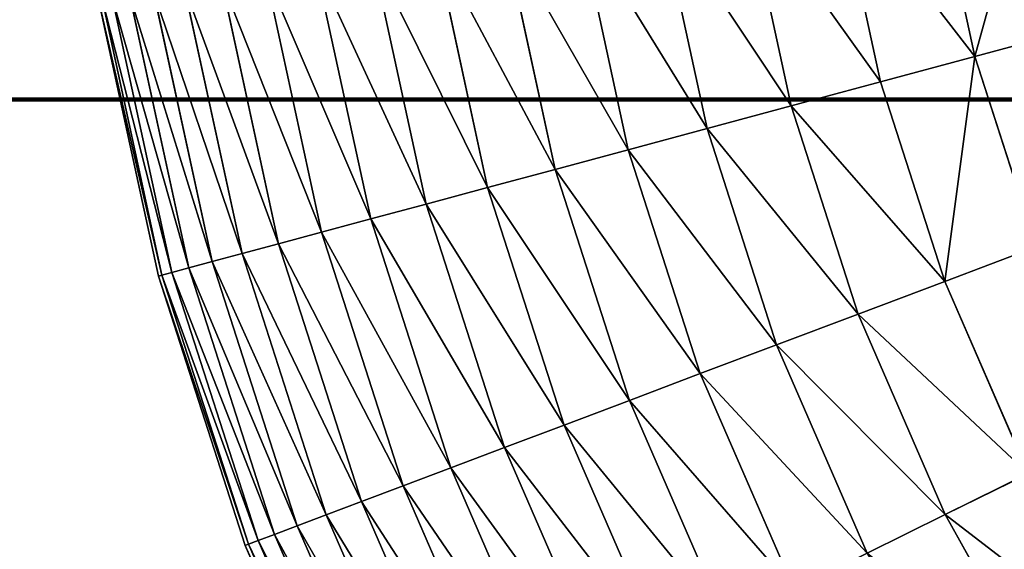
# Model space of a CAD drawing. Extents: x 5 to 965, y 4 to 104.
# Tile 142 of 256: x 220 to 237, y 36 to 45. Entities that reach past the tile are written whole.
import ezdxf

# ---------------------------------------------------------------- set-up
doc = ezdxf.new("R2010")
doc.units = 0
doc.layers.get('0').update_dxf_attribs({"color": 13, "linetype": 'CONTINUOUS'})

# ---------------------------------------------------------------- blocks, each defined once
blk = doc.blocks.new('COMPONENT_4')
for p, q in [((15.114, 44.19, 14.584), (15.848, 40.801, 14.584)), ((15.114, 44.19, 85.295), (15.848, 40.801, 85.295)), ((13.442, 43.912, 16.362), (14.212, 40.361, 16.362)), ((13.442, 43.912, 83.518), (14.212, 40.361, 83.518)), ((11.859, 43.65, 18.22), (12.662, 39.944, 18.22)), ((11.859, 43.65, 81.659), (12.662, 39.944, 81.659)), ((10.368, 43.402, 20.155), (11.203, 39.552, 20.155)), ((10.368, 43.402, 79.725), (11.203, 39.552, 79.725)), ((8.972, 43.171, 22.161), (9.836, 39.184, 22.161)), ((8.972, 43.171, 77.718), (9.836, 39.184, 77.718)), ((7.675, 42.955, 24.235), (8.567, 38.843, 24.235)), ((7.675, 42.955, 75.645), (8.567, 38.843, 75.645)), ((6.48, 42.757, 26.37), (7.397, 38.529, 26.37)), ((6.48, 42.757, 73.51), (7.397, 38.529, 73.51)), ((5.391, 42.576, 28.562), (6.33, 38.242, 28.562)), ((5.391, 42.576, 71.318), (6.33, 38.242, 71.318)), ((4.408, 42.413, 30.806), (5.369, 37.984, 30.806)), ((4.408, 42.413, 69.074), (5.369, 37.984, 69.074)), ((3.536, 42.269, 33.095), (4.515, 37.754, 33.095)), ((3.536, 42.269, 66.784), (4.515, 37.754, 66.784)), ((2.129, 42.035, 37.791), (3.138, 37.384, 37.791)), ((2.129, 42.035, 62.089), (3.138, 37.384, 62.089)), ((2.776, 42.142, 35.426), (3.77, 37.554, 35.426)), ((2.776, 42.142, 64.454), (3.77, 37.554, 64.454)), ((1.184, 41.878, 42.603), (2.212, 37.135, 42.603)), ((1.184, 41.878, 57.276), (2.212, 37.135, 57.276)), ((1.598, 41.947, 40.185), (2.618, 37.244, 40.185)), ((1.598, 41.947, 59.694), (2.618, 37.244, 59.694)), ((0.649, 41.79, 49.94), (1.689, 36.994, 49.94)), ((0.709, 41.799, 47.486), (1.747, 37.01, 47.486)), ((0.709, 41.799, 52.393), (1.747, 37.01, 52.393)), ((0.887, 41.829, 45.039), (1.922, 37.057, 45.039)), ((0.887, 41.829, 54.841), (1.922, 37.057, 54.841)), ((17.567, 41.263, 12.892), (15.848, 40.801, 14.584)), ((15.848, 40.801, 85.295), (17.567, 41.263, 86.987)), ((15.848, 40.801, 14.584), (14.212, 40.361, 16.362)), ((14.212, 40.361, 83.518), (15.848, 40.801, 85.295)), ((15.848, 40.801, 14.584), (16.912, 37.5, 14.584)), ((15.848, 40.801, 85.295), (16.912, 37.5, 85.295)), ((14.212, 40.361, 16.362), (12.662, 39.944, 18.22)), ((12.662, 39.944, 81.659), (14.212, 40.361, 83.518)), ((14.212, 40.361, 16.362), (15.327, 36.902, 16.362)), ((14.212, 40.361, 83.518), (15.327, 36.902, 83.518)), ((12.662, 39.944, 18.22), (11.203, 39.552, 20.155)), ((11.203, 39.552, 79.725), (12.662, 39.944, 81.659)), ((12.662, 39.944, 18.22), (13.825, 36.335, 18.22)), ((12.662, 39.944, 81.659), (13.825, 36.335, 81.659)), ((11.203, 39.552, 20.155), (9.836, 39.184, 22.161)), ((9.836, 39.184, 77.718), (11.203, 39.552, 79.725)), ((11.203, 39.552, 20.155), (12.411, 35.802, 20.155)), ((11.203, 39.552, 79.725), (12.411, 35.802, 79.725)), ((9.836, 39.184, 22.161), (8.567, 38.843, 24.235)), ((8.567, 38.843, 75.645), (9.836, 39.184, 77.718)), ((9.836, 39.184, 22.161), (11.087, 35.302, 22.161)), ((9.836, 39.184, 77.718), (11.087, 35.302, 77.718)), ((8.567, 38.843, 24.235), (7.397, 38.529, 26.37)), ((7.397, 38.529, 73.51), (8.567, 38.843, 75.645)), ((8.567, 38.843, 24.235), (9.857, 34.838, 24.235)), ((8.567, 38.843, 75.645), (9.857, 34.838, 75.645)), ((7.397, 38.529, 26.37), (6.33, 38.242, 28.562)), ((6.33, 38.242, 71.318), (7.397, 38.529, 73.51)), ((7.397, 38.529, 26.37), (8.724, 34.411, 26.37)), ((7.397, 38.529, 73.51), (8.724, 34.411, 73.51)), ((6.33, 38.242, 28.562), (5.369, 37.984, 30.806)), ((5.369, 37.984, 69.074), (6.33, 38.242, 71.318)), ((6.33, 38.242, 28.562), (7.691, 34.021, 28.562)), ((6.33, 38.242, 71.318), (7.691, 34.021, 71.318)), ((5.369, 37.984, 30.806), (4.515, 37.754, 33.095)), ((4.515, 37.754, 66.784), (5.369, 37.984, 69.074)), ((5.369, 37.984, 30.806), (6.759, 33.669, 30.806)), ((5.369, 37.984, 69.074), (6.759, 33.669, 69.074)), ((4.515, 37.754, 33.095), (3.77, 37.554, 35.426)), ((3.77, 37.554, 64.454), (4.515, 37.754, 66.784)), ((4.515, 37.754, 33.095), (5.932, 33.357, 33.095)), ((4.515, 37.754, 66.784), (5.932, 33.357, 66.784)), ((3.77, 37.554, 35.426), (3.138, 37.384, 37.791)), ((3.138, 37.384, 62.089), (3.77, 37.554, 64.454)), ((3.77, 37.554, 35.426), (5.21, 33.085, 35.426)), ((3.77, 37.554, 64.454), (5.21, 33.085, 64.454)), ((16.912, 37.5, 14.584), (15.327, 36.902, 16.362)), ((16.912, 37.5, 85.295), (15.327, 36.902, 83.518)), ((2.618, 37.244, 40.185), (2.212, 37.135, 42.603)), ((2.212, 37.135, 57.276), (2.618, 37.244, 59.694)), ((3.138, 37.384, 37.791), (2.618, 37.244, 40.185)), ((2.618, 37.244, 59.694), (3.138, 37.384, 62.089)), ((2.618, 37.244, 40.185), (4.094, 32.663, 40.185)), ((2.618, 37.244, 59.694), (4.094, 32.663, 59.694)), ((3.138, 37.384, 37.791), (4.597, 32.854, 37.791)), ((3.138, 37.384, 62.089), (4.597, 32.854, 62.089)), ((2.212, 37.135, 42.603), (1.922, 37.057, 45.039)), ((1.922, 37.057, 54.841), (2.212, 37.135, 57.276)), ((2.212, 37.135, 42.603), (3.701, 32.515, 42.603)), ((2.212, 37.135, 57.276), (3.701, 32.515, 57.276)), ((1.747, 37.01, 47.486), (1.689, 36.994, 49.94)), ((1.689, 36.994, 49.94), (1.747, 37.01, 52.393)), ((1.689, 36.994, 49.94), (3.194, 32.324, 49.94)), ((1.922, 37.057, 45.039), (1.747, 37.01, 47.486)), ((1.747, 37.01, 52.393), (1.922, 37.057, 54.841)), ((1.747, 37.01, 47.486), (3.25, 32.345, 47.486)), ((1.747, 37.01, 52.393), (3.25, 32.345, 52.393)), ((1.922, 37.057, 45.039), (3.419, 32.409, 45.039)), ((1.922, 37.057, 54.841), (3.419, 32.409, 54.841)), ((15.327, 36.902, 16.362), (13.825, 36.335, 18.22)), ((15.327, 36.902, 83.518), (13.825, 36.335, 81.659)), ((15.327, 36.902, 16.362), (16.775, 33.569, 16.362)), ((15.327, 36.902, 83.518), (16.775, 33.569, 83.518)), ((13.825, 36.335, 18.22), (12.411, 35.802, 20.155)), ((13.825, 36.335, 81.659), (12.411, 35.802, 79.725)), ((13.825, 36.335, 18.22), (15.336, 32.858, 18.22)), ((13.825, 36.335, 81.659), (15.336, 32.858, 81.659)), ((12.411, 35.802, 20.155), (11.087, 35.302, 22.161)), ((12.411, 35.802, 79.725), (11.087, 35.302, 77.718)), ((12.411, 35.802, 20.155), (13.981, 32.188, 20.155)), ((12.411, 35.802, 79.725), (13.981, 32.188, 79.725)), ((11.087, 35.302, 22.161), (9.857, 34.838, 24.235)), ((11.087, 35.302, 77.718), (9.857, 34.838, 75.645)), ((11.087, 35.302, 22.161), (12.713, 31.561, 22.161)), ((11.087, 35.302, 77.718), (12.713, 31.561, 77.718)), ((9.857, 34.838, 24.235), (8.724, 34.411, 26.37)), ((9.857, 34.838, 75.645), (8.724, 34.411, 73.51)), ((9.857, 34.838, 24.235), (11.534, 30.979, 24.235)), ((9.857, 34.838, 75.645), (11.534, 30.979, 75.645)), ((8.724, 34.411, 26.37), (7.691, 34.021, 28.562)), ((8.724, 34.411, 73.51), (7.691, 34.021, 71.318)), ((8.724, 34.411, 26.37), (10.448, 30.442, 26.37)), ((8.724, 34.411, 73.51), (10.448, 30.442, 73.51)), ((7.691, 34.021, 28.562), (6.759, 33.669, 30.806)), ((7.691, 34.021, 71.318), (6.759, 33.669, 69.074)), ((7.691, 34.021, 28.562), (9.458, 29.953, 28.562)), ((7.691, 34.021, 71.318), (9.458, 29.953, 71.318)), ((6.759, 33.669, 30.806), (5.932, 33.357, 33.095)), ((6.759, 33.669, 69.074), (5.932, 33.357, 66.784)), ((6.759, 33.669, 30.806), (8.565, 29.512, 30.806)), ((6.759, 33.669, 69.074), (8.565, 29.512, 69.074)), ((16.775, 33.569, 16.362), (15.336, 32.858, 18.22)), ((15.336, 32.858, 81.659), (16.775, 33.569, 83.518)), ((5.932, 33.357, 33.095), (5.21, 33.085, 35.426)), ((5.932, 33.357, 66.784), (5.21, 33.085, 64.454)), ((5.932, 33.357, 33.095), (7.772, 29.12, 33.095)), ((5.932, 33.357, 66.784), (7.772, 29.12, 66.784)), ((5.21, 33.085, 35.426), (4.597, 32.854, 37.791)), ((5.21, 33.085, 64.454), (4.597, 32.854, 62.089)), ((5.21, 33.085, 35.426), (7.081, 28.779, 35.426)), ((5.21, 33.085, 64.454), (7.081, 28.779, 64.454)), ((4.597, 32.854, 37.791), (4.094, 32.663, 40.185)), ((4.597, 32.854, 62.089), (4.094, 32.663, 59.694)), ((4.597, 32.854, 37.791), (6.494, 28.488, 37.791)), ((4.597, 32.854, 62.089), (6.494, 28.488, 62.089)), ((15.336, 32.858, 18.22), (13.981, 32.188, 20.155)), ((13.981, 32.188, 79.725), (15.336, 32.858, 81.659)), ((15.336, 32.858, 18.22), (17.181, 29.545, 18.22)), ((15.336, 32.858, 81.659), (17.181, 29.545, 81.659)), ((4.094, 32.663, 40.185), (3.701, 32.515, 42.603)), ((4.094, 32.663, 59.694), (3.701, 32.515, 57.276)), ((4.094, 32.663, 40.185), (6.011, 28.25, 40.185)), ((4.094, 32.663, 59.694), (6.011, 28.25, 59.694)), ((3.701, 32.515, 42.603), (3.419, 32.409, 45.039)), ((3.701, 32.515, 57.276), (3.419, 32.409, 54.841)), ((3.701, 32.515, 42.603), (5.635, 28.064, 42.603)), ((3.701, 32.515, 57.276), (5.635, 28.064, 57.276)), ((3.25, 32.345, 47.486), (3.194, 32.324, 49.94)), ((3.25, 32.345, 52.393), (3.194, 32.324, 49.94)), ((3.194, 32.324, 49.94), (5.149, 27.824, 49.94)), ((3.419, 32.409, 45.039), (3.25, 32.345, 47.486)), ((3.419, 32.409, 54.841), (3.25, 32.345, 52.393)), ((3.25, 32.345, 47.486), (5.203, 27.85, 47.486)), ((3.25, 32.345, 52.393), (5.203, 27.85, 52.393)), ((3.419, 32.409, 45.039), (5.365, 27.93, 45.039)), ((3.419, 32.409, 54.841), (5.365, 27.93, 54.841))]:
    blk.add_line(p, q)
mesh = blk.add_polyface()
corners = [(16.869, 44.481, 12.892), (15.848, 40.801, 14.584), (15.114, 44.19, 14.584), (17.567, 41.263, 12.892)]
mesh.append_faces([[corners[k] for k in face] for face in [(0, 1, 2), (1, 0, 3)]], dxfattribs={"vtx0": -1})
mesh = blk.add_polyface()
corners = [(15.848, 40.801, 85.295), (16.869, 44.481, 86.987), (15.114, 44.19, 85.295), (17.567, 41.263, 86.987)]
mesh.append_faces([[corners[k] for k in face] for face in [(0, 1, 2), (1, 0, 3)]], dxfattribs={"vtx0": -1})
mesh = blk.add_polyface()
corners = [(13.442, 43.912, 16.362), (15.848, 40.801, 14.584), (14.212, 40.361, 16.362), (15.114, 44.19, 14.584)]
mesh.append_faces([[corners[k] for k in face] for face in [(0, 1, 2), (1, 0, 3)]], dxfattribs={"vtx0": -1})
mesh = blk.add_polyface()
corners = [(15.848, 40.801, 85.295), (13.442, 43.912, 83.518), (14.212, 40.361, 83.518), (15.114, 44.19, 85.295)]
mesh.append_faces([[corners[k] for k in face] for face in [(0, 1, 2), (1, 0, 3)]], dxfattribs={"vtx0": -1})
mesh = blk.add_polyface()
corners = [(11.859, 43.65, 18.22), (14.212, 40.361, 16.362), (12.662, 39.944, 18.22), (13.442, 43.912, 16.362)]
mesh.append_faces([[corners[k] for k in face] for face in [(0, 1, 2), (1, 0, 3)]], dxfattribs={"vtx0": -1})
mesh = blk.add_polyface()
corners = [(14.212, 40.361, 83.518), (11.859, 43.65, 81.659), (12.662, 39.944, 81.659), (13.442, 43.912, 83.518)]
mesh.append_faces([[corners[k] for k in face] for face in [(0, 1, 2), (1, 0, 3)]], dxfattribs={"vtx0": -1})
mesh = blk.add_polyface()
corners = [(10.368, 43.402, 20.155), (12.662, 39.944, 18.22), (11.203, 39.552, 20.155), (11.859, 43.65, 18.22)]
mesh.append_faces([[corners[k] for k in face] for face in [(0, 1, 2), (1, 0, 3)]], dxfattribs={"vtx0": -1})
mesh = blk.add_polyface()
corners = [(12.662, 39.944, 81.659), (10.368, 43.402, 79.725), (11.203, 39.552, 79.725), (11.859, 43.65, 81.659)]
mesh.append_faces([[corners[k] for k in face] for face in [(0, 1, 2), (1, 0, 3)]], dxfattribs={"vtx0": -1})
mesh = blk.add_polyface()
corners = [(8.972, 43.171, 22.161), (11.203, 39.552, 20.155), (9.836, 39.184, 22.161), (10.368, 43.402, 20.155)]
mesh.append_faces([[corners[k] for k in face] for face in [(0, 1, 2), (1, 0, 3)]], dxfattribs={"vtx0": -1})
mesh = blk.add_polyface()
corners = [(11.203, 39.552, 79.725), (8.972, 43.171, 77.718), (9.836, 39.184, 77.718), (10.368, 43.402, 79.725)]
mesh.append_faces([[corners[k] for k in face] for face in [(0, 1, 2), (1, 0, 3)]], dxfattribs={"vtx0": -1})
mesh = blk.add_polyface()
corners = [(7.675, 42.955, 24.235), (9.836, 39.184, 22.161), (8.567, 38.843, 24.235), (8.972, 43.171, 22.161)]
mesh.append_faces([[corners[k] for k in face] for face in [(0, 1, 2), (1, 0, 3)]], dxfattribs={"vtx0": -1})
mesh = blk.add_polyface()
corners = [(9.836, 39.184, 77.718), (7.675, 42.955, 75.645), (8.567, 38.843, 75.645), (8.972, 43.171, 77.718)]
mesh.append_faces([[corners[k] for k in face] for face in [(0, 1, 2), (1, 0, 3)]], dxfattribs={"vtx0": -1})
mesh = blk.add_polyface()
corners = [(6.48, 42.757, 26.37), (8.567, 38.843, 24.235), (7.397, 38.529, 26.37), (7.675, 42.955, 24.235)]
mesh.append_faces([[corners[k] for k in face] for face in [(0, 1, 2), (1, 0, 3)]], dxfattribs={"vtx0": -1})
mesh = blk.add_polyface()
corners = [(8.567, 38.843, 75.645), (6.48, 42.757, 73.51), (7.397, 38.529, 73.51), (7.675, 42.955, 75.645)]
mesh.append_faces([[corners[k] for k in face] for face in [(0, 1, 2), (1, 0, 3)]], dxfattribs={"vtx0": -1})
mesh = blk.add_polyface()
corners = [(5.391, 42.576, 28.562), (7.397, 38.529, 26.37), (6.33, 38.242, 28.562), (6.48, 42.757, 26.37)]
mesh.append_faces([[corners[k] for k in face] for face in [(0, 1, 2), (1, 0, 3)]], dxfattribs={"vtx0": -1})
mesh = blk.add_polyface()
corners = [(7.397, 38.529, 73.51), (5.391, 42.576, 71.318), (6.33, 38.242, 71.318), (6.48, 42.757, 73.51)]
mesh.append_faces([[corners[k] for k in face] for face in [(0, 1, 2), (1, 0, 3)]], dxfattribs={"vtx0": -1})
mesh = blk.add_polyface()
corners = [(4.408, 42.413, 30.806), (6.33, 38.242, 28.562), (5.369, 37.984, 30.806), (5.391, 42.576, 28.562)]
mesh.append_faces([[corners[k] for k in face] for face in [(0, 1, 2), (1, 0, 3)]], dxfattribs={"vtx0": -1})
mesh = blk.add_polyface()
corners = [(6.33, 38.242, 71.318), (4.408, 42.413, 69.074), (5.369, 37.984, 69.074), (5.391, 42.576, 71.318)]
mesh.append_faces([[corners[k] for k in face] for face in [(0, 1, 2), (1, 0, 3)]], dxfattribs={"vtx0": -1})
mesh = blk.add_polyface()
corners = [(3.536, 42.269, 33.095), (5.369, 37.984, 30.806), (4.515, 37.754, 33.095), (4.408, 42.413, 30.806)]
mesh.append_faces([[corners[k] for k in face] for face in [(0, 1, 2), (1, 0, 3)]], dxfattribs={"vtx0": -1})
mesh = blk.add_polyface()
corners = [(5.369, 37.984, 69.074), (3.536, 42.269, 66.784), (4.515, 37.754, 66.784), (4.408, 42.413, 69.074)]
mesh.append_faces([[corners[k] for k in face] for face in [(0, 1, 2), (1, 0, 3)]], dxfattribs={"vtx0": -1})
mesh = blk.add_polyface()
corners = [(2.776, 42.142, 35.426), (4.515, 37.754, 33.095), (3.77, 37.554, 35.426), (3.536, 42.269, 33.095)]
mesh.append_faces([[corners[k] for k in face] for face in [(0, 1, 2), (1, 0, 3)]], dxfattribs={"vtx0": -1})
mesh = blk.add_polyface()
corners = [(4.515, 37.754, 66.784), (2.776, 42.142, 64.454), (3.77, 37.554, 64.454), (3.536, 42.269, 66.784)]
mesh.append_faces([[corners[k] for k in face] for face in [(0, 1, 2), (1, 0, 3)]], dxfattribs={"vtx0": -1})
mesh = blk.add_polyface()
corners = [(1.598, 41.947, 40.185), (3.138, 37.384, 37.791), (2.618, 37.244, 40.185), (2.129, 42.035, 37.791)]
mesh.append_faces([[corners[k] for k in face] for face in [(0, 1, 2), (1, 0, 3)]], dxfattribs={"vtx0": -1})
mesh = blk.add_polyface()
corners = [(3.138, 37.384, 62.089), (1.598, 41.947, 59.694), (2.618, 37.244, 59.694), (2.129, 42.035, 62.089)]
mesh.append_faces([[corners[k] for k in face] for face in [(0, 1, 2), (1, 0, 3)]], dxfattribs={"vtx0": -1})
mesh = blk.add_polyface()
corners = [(2.129, 42.035, 37.791), (3.77, 37.554, 35.426), (3.138, 37.384, 37.791), (2.776, 42.142, 35.426)]
mesh.append_faces([[corners[k] for k in face] for face in [(0, 1, 2), (1, 0, 3)]], dxfattribs={"vtx0": -1})
mesh = blk.add_polyface()
corners = [(3.77, 37.554, 64.454), (2.129, 42.035, 62.089), (3.138, 37.384, 62.089), (2.776, 42.142, 64.454)]
mesh.append_faces([[corners[k] for k in face] for face in [(0, 1, 2), (1, 0, 3)]], dxfattribs={"vtx0": -1})
mesh = blk.add_polyface()
corners = [(0.887, 41.829, 45.039), (2.212, 37.135, 42.603), (1.922, 37.057, 45.039), (1.184, 41.878, 42.603)]
mesh.append_faces([[corners[k] for k in face] for face in [(0, 1, 2), (1, 0, 3)]], dxfattribs={"vtx0": -1})
mesh = blk.add_polyface()
corners = [(2.212, 37.135, 57.276), (0.887, 41.829, 54.841), (1.922, 37.057, 54.841), (1.184, 41.878, 57.276)]
mesh.append_faces([[corners[k] for k in face] for face in [(0, 1, 2), (1, 0, 3)]], dxfattribs={"vtx0": -1})
mesh = blk.add_polyface()
corners = [(1.184, 41.878, 42.603), (2.618, 37.244, 40.185), (2.212, 37.135, 42.603), (1.598, 41.947, 40.185)]
mesh.append_faces([[corners[k] for k in face] for face in [(0, 1, 2), (1, 0, 3)]], dxfattribs={"vtx0": -1})
mesh = blk.add_polyface()
corners = [(2.618, 37.244, 59.694), (1.184, 41.878, 57.276), (2.212, 37.135, 57.276), (1.598, 41.947, 59.694)]
mesh.append_faces([[corners[k] for k in face] for face in [(0, 1, 2), (1, 0, 3)]], dxfattribs={"vtx0": -1})
mesh = blk.add_polyface()
corners = [(0.649, 41.79, 49.94), (1.747, 37.01, 47.486), (1.689, 36.994, 49.94), (0.709, 41.799, 47.486)]
mesh.append_faces([[corners[k] for k in face] for face in [(0, 1, 2), (1, 0, 3)]], dxfattribs={"vtx0": -1})
mesh = blk.add_polyface()
corners = [(1.747, 37.01, 52.393), (0.649, 41.79, 49.94), (1.689, 36.994, 49.94), (0.709, 41.799, 52.393)]
mesh.append_faces([[corners[k] for k in face] for face in [(0, 1, 2), (1, 0, 3)]], dxfattribs={"vtx0": -1})
mesh = blk.add_polyface()
corners = [(0.709, 41.799, 47.486), (1.922, 37.057, 45.039), (1.747, 37.01, 47.486), (0.887, 41.829, 45.039)]
mesh.append_faces([[corners[k] for k in face] for face in [(0, 1, 2), (1, 0, 3)]], dxfattribs={"vtx0": -1})
mesh = blk.add_polyface()
corners = [(1.922, 37.057, 54.841), (0.709, 41.799, 52.393), (1.747, 37.01, 52.393), (0.887, 41.829, 54.841)]
mesh.append_faces([[corners[k] for k in face] for face in [(0, 1, 2), (1, 0, 3)]], dxfattribs={"vtx0": -1})
mesh = blk.add_polyface()
corners = [(17.567, 41.263, 12.892), (16.912, 37.5, 14.584), (15.848, 40.801, 14.584), (18.577, 38.128, 12.892)]
mesh.append_faces([[corners[k] for k in face] for face in [(0, 1, 2), (1, 0, 3)]], dxfattribs={"vtx0": -1})
mesh = blk.add_polyface()
corners = [(16.912, 37.5, 85.295), (17.567, 41.263, 86.987), (15.848, 40.801, 85.295), (18.577, 38.128, 86.987)]
mesh.append_faces([[corners[k] for k in face] for face in [(0, 1, 2), (1, 0, 3)]], dxfattribs={"vtx0": -1})
mesh = blk.add_polyface()
corners = [(15.848, 40.801, 14.584), (15.327, 36.902, 16.362), (14.212, 40.361, 16.362), (16.912, 37.5, 14.584)]
mesh.append_faces([[corners[k] for k in face] for face in [(0, 1, 2), (1, 0, 3)]], dxfattribs={"vtx0": -1})
mesh = blk.add_polyface()
corners = [(15.327, 36.902, 83.518), (15.848, 40.801, 85.295), (14.212, 40.361, 83.518), (16.912, 37.5, 85.295)]
mesh.append_faces([[corners[k] for k in face] for face in [(0, 1, 2), (1, 0, 3)]], dxfattribs={"vtx0": -1})
mesh = blk.add_polyface()
corners = [(12.662, 39.944, 18.22), (15.327, 36.902, 16.362), (13.825, 36.335, 18.22), (14.212, 40.361, 16.362)]
mesh.append_faces([[corners[k] for k in face] for face in [(0, 1, 2), (1, 0, 3)]], dxfattribs={"vtx0": -1})
mesh = blk.add_polyface()
corners = [(15.327, 36.902, 83.518), (12.662, 39.944, 81.659), (13.825, 36.335, 81.659), (14.212, 40.361, 83.518)]
mesh.append_faces([[corners[k] for k in face] for face in [(0, 1, 2), (1, 0, 3)]], dxfattribs={"vtx0": -1})
mesh = blk.add_polyface()
corners = [(11.203, 39.552, 20.155), (13.825, 36.335, 18.22), (12.411, 35.802, 20.155), (12.662, 39.944, 18.22)]
mesh.append_faces([[corners[k] for k in face] for face in [(0, 1, 2), (1, 0, 3)]], dxfattribs={"vtx0": -1})
mesh = blk.add_polyface()
corners = [(13.825, 36.335, 81.659), (11.203, 39.552, 79.725), (12.411, 35.802, 79.725), (12.662, 39.944, 81.659)]
mesh.append_faces([[corners[k] for k in face] for face in [(0, 1, 2), (1, 0, 3)]], dxfattribs={"vtx0": -1})
mesh = blk.add_polyface()
corners = [(9.836, 39.184, 22.161), (12.411, 35.802, 20.155), (11.087, 35.302, 22.161), (11.203, 39.552, 20.155)]
mesh.append_faces([[corners[k] for k in face] for face in [(0, 1, 2), (1, 0, 3)]], dxfattribs={"vtx0": -1})
mesh = blk.add_polyface()
corners = [(12.411, 35.802, 79.725), (9.836, 39.184, 77.718), (11.087, 35.302, 77.718), (11.203, 39.552, 79.725)]
mesh.append_faces([[corners[k] for k in face] for face in [(0, 1, 2), (1, 0, 3)]], dxfattribs={"vtx0": -1})
mesh = blk.add_polyface()
corners = [(8.567, 38.843, 24.235), (11.087, 35.302, 22.161), (9.857, 34.838, 24.235), (9.836, 39.184, 22.161)]
mesh.append_faces([[corners[k] for k in face] for face in [(0, 1, 2), (1, 0, 3)]], dxfattribs={"vtx0": -1})
mesh = blk.add_polyface()
corners = [(11.087, 35.302, 77.718), (8.567, 38.843, 75.645), (9.857, 34.838, 75.645), (9.836, 39.184, 77.718)]
mesh.append_faces([[corners[k] for k in face] for face in [(0, 1, 2), (1, 0, 3)]], dxfattribs={"vtx0": -1})
mesh = blk.add_polyface()
corners = [(7.397, 38.529, 26.37), (9.857, 34.838, 24.235), (8.724, 34.411, 26.37), (8.567, 38.843, 24.235)]
mesh.append_faces([[corners[k] for k in face] for face in [(0, 1, 2), (1, 0, 3)]], dxfattribs={"vtx0": -1})
mesh = blk.add_polyface()
corners = [(9.857, 34.838, 75.645), (7.397, 38.529, 73.51), (8.724, 34.411, 73.51), (8.567, 38.843, 75.645)]
mesh.append_faces([[corners[k] for k in face] for face in [(0, 1, 2), (1, 0, 3)]], dxfattribs={"vtx0": -1})
mesh = blk.add_polyface()
corners = [(6.33, 38.242, 28.562), (8.724, 34.411, 26.37), (7.691, 34.021, 28.562), (7.397, 38.529, 26.37)]
mesh.append_faces([[corners[k] for k in face] for face in [(0, 1, 2), (1, 0, 3)]], dxfattribs={"vtx0": -1})
mesh = blk.add_polyface()
corners = [(8.724, 34.411, 73.51), (6.33, 38.242, 71.318), (7.691, 34.021, 71.318), (7.397, 38.529, 73.51)]
mesh.append_faces([[corners[k] for k in face] for face in [(0, 1, 2), (1, 0, 3)]], dxfattribs={"vtx0": -1})
mesh = blk.add_polyface()
corners = [(5.369, 37.984, 30.806), (7.691, 34.021, 28.562), (6.759, 33.669, 30.806), (6.33, 38.242, 28.562)]
mesh.append_faces([[corners[k] for k in face] for face in [(0, 1, 2), (1, 0, 3)]], dxfattribs={"vtx0": -1})
mesh = blk.add_polyface()
corners = [(7.691, 34.021, 71.318), (5.369, 37.984, 69.074), (6.759, 33.669, 69.074), (6.33, 38.242, 71.318)]
mesh.append_faces([[corners[k] for k in face] for face in [(0, 1, 2), (1, 0, 3)]], dxfattribs={"vtx0": -1})
mesh = blk.add_polyface()
corners = [(4.515, 37.754, 33.095), (6.759, 33.669, 30.806), (5.932, 33.357, 33.095), (5.369, 37.984, 30.806)]
mesh.append_faces([[corners[k] for k in face] for face in [(0, 1, 2), (1, 0, 3)]], dxfattribs={"vtx0": -1})
mesh = blk.add_polyface()
corners = [(6.759, 33.669, 69.074), (4.515, 37.754, 66.784), (5.932, 33.357, 66.784), (5.369, 37.984, 69.074)]
mesh.append_faces([[corners[k] for k in face] for face in [(0, 1, 2), (1, 0, 3)]], dxfattribs={"vtx0": -1})
mesh = blk.add_polyface()
corners = [(3.77, 37.554, 35.426), (5.932, 33.357, 33.095), (5.21, 33.085, 35.426), (4.515, 37.754, 33.095)]
mesh.append_faces([[corners[k] for k in face] for face in [(0, 1, 2), (1, 0, 3)]], dxfattribs={"vtx0": -1})
mesh = blk.add_polyface()
corners = [(5.932, 33.357, 66.784), (3.77, 37.554, 64.454), (5.21, 33.085, 64.454), (4.515, 37.754, 66.784)]
mesh.append_faces([[corners[k] for k in face] for face in [(0, 1, 2), (1, 0, 3)]], dxfattribs={"vtx0": -1})
mesh = blk.add_polyface()
corners = [(3.138, 37.384, 37.791), (5.21, 33.085, 35.426), (4.597, 32.854, 37.791), (3.77, 37.554, 35.426)]
mesh.append_faces([[corners[k] for k in face] for face in [(0, 1, 2), (1, 0, 3)]], dxfattribs={"vtx0": -1})
mesh = blk.add_polyface()
corners = [(5.21, 33.085, 64.454), (3.138, 37.384, 62.089), (4.597, 32.854, 62.089), (3.77, 37.554, 64.454)]
mesh.append_faces([[corners[k] for k in face] for face in [(0, 1, 2), (1, 0, 3)]], dxfattribs={"vtx0": -1})
mesh = blk.add_polyface()
corners = [(16.912, 37.5, 14.584), (16.775, 33.569, 16.362), (15.327, 36.902, 16.362), (18.294, 34.319, 14.584)]
mesh.append_faces([[corners[k] for k in face] for face in [(0, 1, 2), (1, 0, 3)]], dxfattribs={"vtx0": -1})
mesh = blk.add_polyface()
corners = [(16.775, 33.569, 83.518), (16.912, 37.5, 85.295), (15.327, 36.902, 83.518), (18.294, 34.319, 85.295)]
mesh.append_faces([[corners[k] for k in face] for face in [(0, 1, 2), (1, 0, 3)]], dxfattribs={"vtx0": -1})
mesh = blk.add_polyface()
corners = [(2.212, 37.135, 42.603), (4.094, 32.663, 40.185), (3.701, 32.515, 42.603), (2.618, 37.244, 40.185)]
mesh.append_faces([[corners[k] for k in face] for face in [(0, 1, 2), (1, 0, 3)]], dxfattribs={"vtx0": -1})
mesh = blk.add_polyface()
corners = [(4.094, 32.663, 59.694), (2.212, 37.135, 57.276), (3.701, 32.515, 57.276), (2.618, 37.244, 59.694)]
mesh.append_faces([[corners[k] for k in face] for face in [(0, 1, 2), (1, 0, 3)]], dxfattribs={"vtx0": -1})
mesh = blk.add_polyface()
corners = [(2.618, 37.244, 40.185), (4.597, 32.854, 37.791), (4.094, 32.663, 40.185), (3.138, 37.384, 37.791)]
mesh.append_faces([[corners[k] for k in face] for face in [(0, 1, 2), (1, 0, 3)]], dxfattribs={"vtx0": -1})
mesh = blk.add_polyface()
corners = [(4.597, 32.854, 62.089), (2.618, 37.244, 59.694), (4.094, 32.663, 59.694), (3.138, 37.384, 62.089)]
mesh.append_faces([[corners[k] for k in face] for face in [(0, 1, 2), (1, 0, 3)]], dxfattribs={"vtx0": -1})
mesh = blk.add_polyface()
corners = [(1.922, 37.057, 45.039), (3.701, 32.515, 42.603), (3.419, 32.409, 45.039), (2.212, 37.135, 42.603)]
mesh.append_faces([[corners[k] for k in face] for face in [(0, 1, 2), (1, 0, 3)]], dxfattribs={"vtx0": -1})
mesh = blk.add_polyface()
corners = [(3.701, 32.515, 57.276), (1.922, 37.057, 54.841), (3.419, 32.409, 54.841), (2.212, 37.135, 57.276)]
mesh.append_faces([[corners[k] for k in face] for face in [(0, 1, 2), (1, 0, 3)]], dxfattribs={"vtx0": -1})
mesh = blk.add_polyface()
corners = [(1.689, 36.994, 49.94), (3.25, 32.345, 47.486), (3.194, 32.324, 49.94), (1.747, 37.01, 47.486)]
mesh.append_faces([[corners[k] for k in face] for face in [(0, 1, 2), (1, 0, 3)]], dxfattribs={"vtx0": -1})
mesh = blk.add_polyface()
corners = [(3.25, 32.345, 52.393), (1.689, 36.994, 49.94), (3.194, 32.324, 49.94), (1.747, 37.01, 52.393)]
mesh.append_faces([[corners[k] for k in face] for face in [(0, 1, 2), (1, 0, 3)]], dxfattribs={"vtx0": -1})
mesh = blk.add_polyface()
corners = [(1.747, 37.01, 47.486), (3.419, 32.409, 45.039), (3.25, 32.345, 47.486), (1.922, 37.057, 45.039)]
mesh.append_faces([[corners[k] for k in face] for face in [(0, 1, 2), (1, 0, 3)]], dxfattribs={"vtx0": -1})
mesh = blk.add_polyface()
corners = [(3.419, 32.409, 54.841), (1.747, 37.01, 52.393), (3.25, 32.345, 52.393), (1.922, 37.057, 54.841)]
mesh.append_faces([[corners[k] for k in face] for face in [(0, 1, 2), (1, 0, 3)]], dxfattribs={"vtx0": -1})
mesh = blk.add_polyface()
corners = [(13.825, 36.335, 18.22), (16.775, 33.569, 16.362), (15.336, 32.858, 18.22), (15.327, 36.902, 16.362)]
mesh.append_faces([[corners[k] for k in face] for face in [(0, 1, 2), (1, 0, 3)]], dxfattribs={"vtx0": -1})
mesh = blk.add_polyface()
corners = [(16.775, 33.569, 83.518), (13.825, 36.335, 81.659), (15.336, 32.858, 81.659), (15.327, 36.902, 83.518)]
mesh.append_faces([[corners[k] for k in face] for face in [(0, 1, 2), (1, 0, 3)]], dxfattribs={"vtx0": -1})
mesh = blk.add_polyface()
corners = [(12.411, 35.802, 20.155), (15.336, 32.858, 18.22), (13.981, 32.188, 20.155), (13.825, 36.335, 18.22)]
mesh.append_faces([[corners[k] for k in face] for face in [(0, 1, 2), (1, 0, 3)]], dxfattribs={"vtx0": -1})
mesh = blk.add_polyface()
corners = [(15.336, 32.858, 81.659), (12.411, 35.802, 79.725), (13.981, 32.188, 79.725), (13.825, 36.335, 81.659)]
mesh.append_faces([[corners[k] for k in face] for face in [(0, 1, 2), (1, 0, 3)]], dxfattribs={"vtx0": -1})
mesh = blk.add_polyface()
corners = [(11.087, 35.302, 22.161), (13.981, 32.188, 20.155), (12.713, 31.561, 22.161), (12.411, 35.802, 20.155)]
mesh.append_faces([[corners[k] for k in face] for face in [(0, 1, 2), (1, 0, 3)]], dxfattribs={"vtx0": -1})
mesh = blk.add_polyface()
corners = [(13.981, 32.188, 79.725), (11.087, 35.302, 77.718), (12.713, 31.561, 77.718), (12.411, 35.802, 79.725)]
mesh.append_faces([[corners[k] for k in face] for face in [(0, 1, 2), (1, 0, 3)]], dxfattribs={"vtx0": -1})
mesh = blk.add_polyface()
corners = [(9.857, 34.838, 24.235), (12.713, 31.561, 22.161), (11.534, 30.979, 24.235), (11.087, 35.302, 22.161)]
mesh.append_faces([[corners[k] for k in face] for face in [(0, 1, 2), (1, 0, 3)]], dxfattribs={"vtx0": -1})
mesh = blk.add_polyface()
corners = [(12.713, 31.561, 77.718), (9.857, 34.838, 75.645), (11.534, 30.979, 75.645), (11.087, 35.302, 77.718)]
mesh.append_faces([[corners[k] for k in face] for face in [(0, 1, 2), (1, 0, 3)]], dxfattribs={"vtx0": -1})
mesh = blk.add_polyface()
corners = [(8.724, 34.411, 26.37), (11.534, 30.979, 24.235), (10.448, 30.442, 26.37), (9.857, 34.838, 24.235)]
mesh.append_faces([[corners[k] for k in face] for face in [(0, 1, 2), (1, 0, 3)]], dxfattribs={"vtx0": -1})
mesh = blk.add_polyface()
corners = [(11.534, 30.979, 75.645), (8.724, 34.411, 73.51), (10.448, 30.442, 73.51), (9.857, 34.838, 75.645)]
mesh.append_faces([[corners[k] for k in face] for face in [(0, 1, 2), (1, 0, 3)]], dxfattribs={"vtx0": -1})
mesh = blk.add_polyface()
corners = [(7.691, 34.021, 28.562), (10.448, 30.442, 26.37), (9.458, 29.953, 28.562), (8.724, 34.411, 26.37)]
mesh.append_faces([[corners[k] for k in face] for face in [(0, 1, 2), (1, 0, 3)]], dxfattribs={"vtx0": -1})
mesh = blk.add_polyface()
corners = [(10.448, 30.442, 73.51), (7.691, 34.021, 71.318), (9.458, 29.953, 71.318), (8.724, 34.411, 73.51)]
mesh.append_faces([[corners[k] for k in face] for face in [(0, 1, 2), (1, 0, 3)]], dxfattribs={"vtx0": -1})
mesh = blk.add_polyface()
corners = [(6.759, 33.669, 30.806), (9.458, 29.953, 28.562), (8.565, 29.512, 30.806), (7.691, 34.021, 28.562)]
mesh.append_faces([[corners[k] for k in face] for face in [(0, 1, 2), (1, 0, 3)]], dxfattribs={"vtx0": -1})
mesh = blk.add_polyface()
corners = [(9.458, 29.953, 71.318), (6.759, 33.669, 69.074), (8.565, 29.512, 69.074), (7.691, 34.021, 71.318)]
mesh.append_faces([[corners[k] for k in face] for face in [(0, 1, 2), (1, 0, 3)]], dxfattribs={"vtx0": -1})
mesh = blk.add_polyface()
corners = [(5.932, 33.357, 33.095), (8.565, 29.512, 30.806), (7.772, 29.12, 33.095), (6.759, 33.669, 30.806)]
mesh.append_faces([[corners[k] for k in face] for face in [(0, 1, 2), (1, 0, 3)]], dxfattribs={"vtx0": -1})
mesh = blk.add_polyface()
corners = [(8.565, 29.512, 69.074), (5.932, 33.357, 66.784), (7.772, 29.12, 66.784), (6.759, 33.669, 69.074)]
mesh.append_faces([[corners[k] for k in face] for face in [(0, 1, 2), (1, 0, 3)]], dxfattribs={"vtx0": -1})
mesh = blk.add_polyface()
corners = [(15.336, 32.858, 18.22), (18.543, 30.394, 16.362), (17.181, 29.545, 18.22), (16.775, 33.569, 16.362)]
mesh.append_faces([[corners[k] for k in face] for face in [(0, 1, 2), (1, 0, 3)]], dxfattribs={"vtx0": -1})
mesh = blk.add_polyface()
corners = [(18.543, 30.394, 83.518), (15.336, 32.858, 81.659), (17.181, 29.545, 81.659), (16.775, 33.569, 83.518)]
mesh.append_faces([[corners[k] for k in face] for face in [(0, 1, 2), (1, 0, 3)]], dxfattribs={"vtx0": -1})
mesh = blk.add_polyface()
corners = [(5.21, 33.085, 35.426), (7.772, 29.12, 33.095), (7.081, 28.779, 35.426), (5.932, 33.357, 33.095)]
mesh.append_faces([[corners[k] for k in face] for face in [(0, 1, 2), (1, 0, 3)]], dxfattribs={"vtx0": -1})
mesh = blk.add_polyface()
corners = [(7.772, 29.12, 66.784), (5.21, 33.085, 64.454), (7.081, 28.779, 64.454), (5.932, 33.357, 66.784)]
mesh.append_faces([[corners[k] for k in face] for face in [(0, 1, 2), (1, 0, 3)]], dxfattribs={"vtx0": -1})
mesh = blk.add_polyface()
corners = [(4.597, 32.854, 37.791), (7.081, 28.779, 35.426), (6.494, 28.488, 37.791), (5.21, 33.085, 35.426)]
mesh.append_faces([[corners[k] for k in face] for face in [(0, 1, 2), (1, 0, 3)]], dxfattribs={"vtx0": -1})
mesh = blk.add_polyface()
corners = [(7.081, 28.779, 64.454), (4.597, 32.854, 62.089), (6.494, 28.488, 62.089), (5.21, 33.085, 64.454)]
mesh.append_faces([[corners[k] for k in face] for face in [(0, 1, 2), (1, 0, 3)]], dxfattribs={"vtx0": -1})
mesh = blk.add_polyface()
corners = [(4.094, 32.663, 40.185), (6.494, 28.488, 37.791), (6.011, 28.25, 40.185), (4.597, 32.854, 37.791)]
mesh.append_faces([[corners[k] for k in face] for face in [(0, 1, 2), (1, 0, 3)]], dxfattribs={"vtx0": -1})
mesh = blk.add_polyface()
corners = [(6.494, 28.488, 62.089), (4.094, 32.663, 59.694), (6.011, 28.25, 59.694), (4.597, 32.854, 62.089)]
mesh.append_faces([[corners[k] for k in face] for face in [(0, 1, 2), (1, 0, 3)]], dxfattribs={"vtx0": -1})
mesh = blk.add_polyface()
corners = [(13.981, 32.188, 20.155), (17.181, 29.545, 18.22), (15.898, 28.746, 20.155), (15.336, 32.858, 18.22)]
mesh.append_faces([[corners[k] for k in face] for face in [(0, 1, 2), (1, 0, 3)]], dxfattribs={"vtx0": -1})
mesh = blk.add_polyface()
corners = [(17.181, 29.545, 81.659), (13.981, 32.188, 79.725), (15.898, 28.746, 79.725), (15.336, 32.858, 81.659)]
mesh.append_faces([[corners[k] for k in face] for face in [(0, 1, 2), (1, 0, 3)]], dxfattribs={"vtx0": -1})
mesh = blk.add_polyface()
corners = [(3.701, 32.515, 42.603), (6.011, 28.25, 40.185), (5.635, 28.064, 42.603), (4.094, 32.663, 40.185)]
mesh.append_faces([[corners[k] for k in face] for face in [(0, 1, 2), (1, 0, 3)]], dxfattribs={"vtx0": -1})
mesh = blk.add_polyface()
corners = [(6.011, 28.25, 59.694), (3.701, 32.515, 57.276), (5.635, 28.064, 57.276), (4.094, 32.663, 59.694)]
mesh.append_faces([[corners[k] for k in face] for face in [(0, 1, 2), (1, 0, 3)]], dxfattribs={"vtx0": -1})
mesh = blk.add_polyface()
corners = [(3.419, 32.409, 45.039), (5.635, 28.064, 42.603), (5.365, 27.93, 45.039), (3.701, 32.515, 42.603)]
mesh.append_faces([[corners[k] for k in face] for face in [(0, 1, 2), (1, 0, 3)]], dxfattribs={"vtx0": -1})
mesh = blk.add_polyface()
corners = [(5.635, 28.064, 57.276), (3.419, 32.409, 54.841), (5.365, 27.93, 54.841), (3.701, 32.515, 57.276)]
mesh.append_faces([[corners[k] for k in face] for face in [(0, 1, 2), (1, 0, 3)]], dxfattribs={"vtx0": -1})
mesh = blk.add_polyface()
corners = [(3.194, 32.324, 49.94), (5.203, 27.85, 47.486), (5.149, 27.824, 49.94), (3.25, 32.345, 47.486)]
mesh.append_faces([[corners[k] for k in face] for face in [(0, 1, 2), (1, 0, 3)]], dxfattribs={"vtx0": -1})
mesh = blk.add_polyface()
corners = [(5.203, 27.85, 52.393), (3.194, 32.324, 49.94), (5.149, 27.824, 49.94), (3.25, 32.345, 52.393)]
mesh.append_faces([[corners[k] for k in face] for face in [(0, 1, 2), (1, 0, 3)]], dxfattribs={"vtx0": -1})
mesh = blk.add_polyface()
corners = [(3.25, 32.345, 47.486), (5.365, 27.93, 45.039), (5.203, 27.85, 47.486), (3.419, 32.409, 45.039)]
mesh.append_faces([[corners[k] for k in face] for face in [(0, 1, 2), (1, 0, 3)]], dxfattribs={"vtx0": -1})
mesh = blk.add_polyface()
corners = [(5.365, 27.93, 54.841), (3.25, 32.345, 52.393), (5.203, 27.85, 52.393), (3.419, 32.409, 54.841)]
mesh.append_faces([[corners[k] for k in face] for face in [(0, 1, 2), (1, 0, 3)]], dxfattribs={"vtx0": -1})
blk = doc.blocks.new('COMPONENT_5')
blk.add_blockref('COMPONENT_4', (0, 0))
blk = doc.blocks.new('GROUP_9')
blk.add_blockref('COMPONENT_5', (135, 0))
blk = doc.blocks.new('GROUP_2')
blk.add_line((251.5, 23.097), (1210.5, 23.097))
mesh = blk.add_polyface()
corners = [(1210.5, 25.547, 0.12), (251.5, 23.097), (251.5, 25.547, 0.12), (1210.5, 23.097)]
mesh.append_faces([[corners[k] for k in face] for face in [(0, 1, 2), (1, 0, 3)]], dxfattribs={"vtx0": -1})
mesh = blk.add_polyface()
corners = [(1210.5, 23.097), (251.5, 20.647, 0.12), (251.5, 23.097), (1210.5, 20.647, 0.12)]
mesh.append_faces([[corners[k] for k in face] for face in [(0, 1, 2), (1, 0, 3)]], dxfattribs={"vtx0": -1})
blk = doc.blocks.new('GROUP_14')
blk.add_blockref('GROUP_9', (79.918, 0))
at = {"extrusion": (-3.88578e-16, 1, 5.55112e-17), "yscale": 0.4, "zscale": 0.4, "rotation": 180}
blk.add_blockref('GROUP_2', (251, 119.618, 40.033), dxfattribs=at)

msp = doc.modelspace()

# ---------------------------------------------------------------- block references
msp.add_blockref('GROUP_14', (5.361, 3.573, 2.908))

doc.saveas('drawing.dxf')
